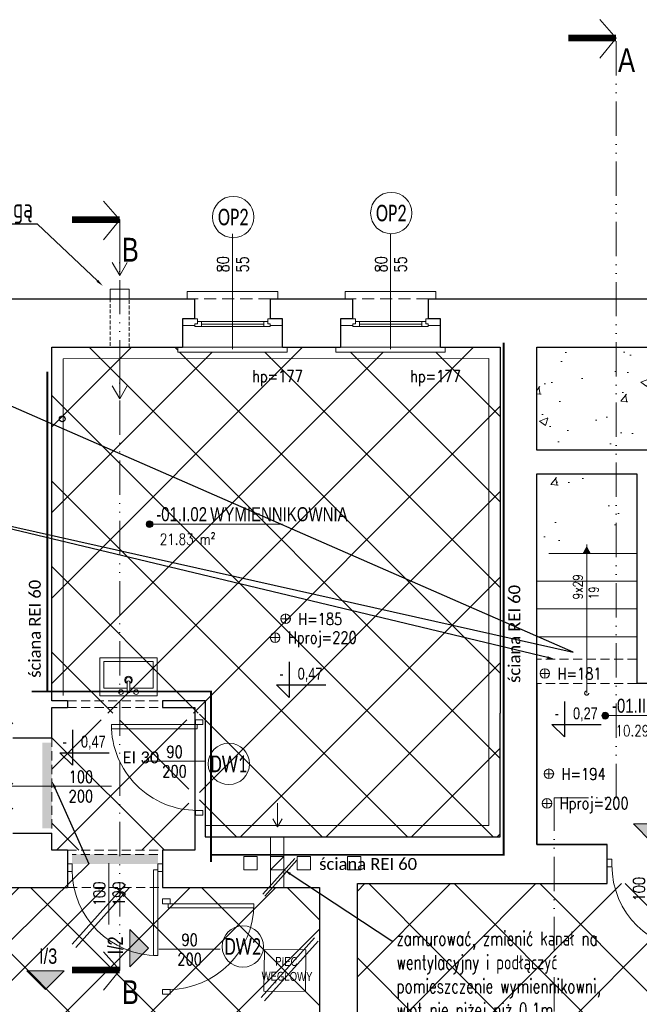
# Model space of a CAD drawing. Header units: millimetres. Extents: x 284606 to 628701, y -213781 to -93475.
# Tile 51 of 102: x 298139 to 298790, y -101785 to -100752. Entities that reach past the tile are written whole.
import ezdxf
from ezdxf import colors
from ezdxf.entities.mleader import LeaderData, LeaderLine
from ezdxf.enums import TextEntityAlignment as Align
from ezdxf.lldxf.tags import DXFTag
from ezdxf.math import Vec2, Vec3

# ---------------------------------------------------------------- set-up
doc = ezdxf.new("R2010")
doc.units = ezdxf.units.MM
for name, pattern in [('ACAD_ISO10W100', [18, 12, -3, 0, -3]), ('ACAD_ISO12W100', [21, 12, -3, 0, -3, 0, -3]), ('HIDDEN', [9.525, 6.35, -3.175])]:
    doc.linetypes.add(name, pattern=pattern)
doc.layers.get('0').update_dxf_attribs({"lineweight": 0})
for name, color, linetype, lineweight in [('!STR_Elewacje 0.05', 8, 'Continuous', 5), ('!STR_Konstrukcja 0.15', 140, 'Continuous', 15), ('!STR_Konstrukcja 0.20', 200, 'Continuous', 20), ('!STR_Konstrukcja 0.30', 64, 'Continuous', 30), ('!STR_Ocieplenie 0.05', 1, 'Continuous', 5), ('!STR_Opisy 0.09', 8, 'Continuous', 9), ('!STR_Przerywana 0.09', 8, 'HIDDEN', 9), ('!STR_Stolarka drzwiowa', 8, 'Continuous', 15), ('!STR_Stolarka okienna', 72, 'Continuous', 15), ('EKO Izolacja 0.09', 1, 'Continuous', 9), ('EKO Opisy 0.09', 8, 'Continuous', 9), ('EKO przekroje', 82, 'Continuous', 13)]:
    doc.layers.add(name, color=color, linetype=linetype, lineweight=lineweight)
for name, color, linetype, lineweight, true_color in [('!STR_Kreskowanie ścian', 7, 'Continuous', 5, 0xa6a6a6), ('!STR_opaski okien', 7, 'Continuous', 5, 0xf7e5df), ('!STR_Wentylacja', 7, 'Continuous', 15, 0x3399ff), ('EKO Wyposażenie', 7, 'Continuous', 5, 0x919191), ('IS_Powrót', 5, 'SOLID', 30, 0x0000ff)]:
    doc.layers.add(name, color=color, linetype=linetype, lineweight=lineweight, true_color=true_color)
doc.layers.add('AB1 - OPISY', color=7, linetype='Continuous')
doc.styles.add('1_50', font='txt', dxfattribs={"width": 0.8})
doc.styles.add('AB_Arial', font='NirmalaS.ttf')
doc.styles.add('EKO 1-10', font='romans.shx', dxfattribs={"width": 0.8, "height": 15})
doc.styles.add('EKO 1-5', font='romans.shx', dxfattribs={"width": 0.8, "height": 10})
doc.styles.add('EKO CM 1-50', font='calibri.ttf', dxfattribs={"width": 0.8, "height": 12.5})
doc.styles.add('j-romans', font='romans.shx', dxfattribs={"width": 0.7})
doc.styles.get("Standard").update_dxf_attribs({"font": 'calibri.ttf'})
tags = doc.linetypes.add('SOLID', pattern=[10, 10, 0]).pattern_tags.tags
tags[6:7] = [DXFTag(74, 4), DXFTag(75, 0), DXFTag(340, '0'), DXFTag(46, 0.0), DXFTag(50, 0.0), DXFTag(44, 0.0), DXFTag(45, 0.0)]
tags[4:5] = [DXFTag(74, 4), DXFTag(75, 0), DXFTag(340, '0'), DXFTag(46, 0.0), DXFTag(50, 0.0), DXFTag(44, 0.0), DXFTag(45, 0.0)]
pattern_1 = [(50, (10593.85, -844.5), (91.092334, -7.969543), [9.525, -104.775]), (355, (10593.85, -844.5), (-17.62171, 95.528423), [7.62, -83.820292]), (100.451445, (10601.44, -845.16), (73.470624, 87.558876), [8.095004, -89.045122]), (46.1842, (10593.85, -819.1), (135.53952, -21.021164), [14.2875, -157.1625]), (96.63556, (10605.15, -820.85), (118.702067, 123.71306), [12.14251, -133.567804]), (351.18415, (10593.85, -819.1), (118.70207, 123.71306), [11.429984, -125.729866]), (21, (10606.55, -825.45), (75.807196, -51.1326), [9.525, -104.775]), (326, (10606.55, -825.45), (30.901014, 92.093983), [7.62, -83.82]), (71.451445, (10612.87, -829.71), (106.70821, 40.961384), [8.095004, -89.04497]), (37.5, (10593.85, -844.5), (1.5443016, 42.2775194), [0, -82.804, 0, -85.09, 0, -84.1375]), (7.5, (10593.85, -844.5), (33.409831, 50.0902874), [0, -48.514, 0, -80.899, 0, -32.0675]), (327.5, (10565.53, -844.5), (67.7952976, -2.864372), [0, -31.75, 0, -99.06, 0, -131.445]), (317.5, (10552.83, -844.5), (74.064591, 12.713246), [0, -41.275, 0, -65.786, 0, -93.345])]

# ---------------------------------------------------------------- blocks, each defined once
blk = doc.blocks.new('*U120')
at = {"layer": '!STR_Opisy 0.09', "linetype": 'Continuous'}
blk.add_line((0, 32.1), (0, -89.2), dxfattribs=at)
at = {"layer": '!STR_Opisy 0.09', "ltscale": 0.7, "style": 'EKO 1-5', "width": 0.8}
blk.add_attdef('WYS', text='', height=12.5, rotation=270, dxfattribs=at).set_placement((-10.5, 0), align=Align.MIDDLE_CENTER)
at = {"layer": '!STR_Opisy 0.09', "linetype": 'Continuous', "style": 'EKO 1-5', "width": 0.8}
blk.add_attdef('SZER', text='', height=12.5, rotation=270, dxfattribs=at).set_placement((0, 0), align=Align.BOTTOM_CENTER)
blk.add_attdef('HP=', (50.5, -134.6), '', height=12.5, rotation=180, dxfattribs=at)
blk = doc.blocks.new('NR MIESZ')
h = blk.add_hatch(color=256)
h.dxf.hatch_style = 1
h.paths.add_polyline_path([(-24.5, -24.5), (0, 0), (24.5, -24.5)])
blk.add_lwpolyline([(-24.5, -24.5), (0, 0), (24.5, -24.5), (-24.5, -24.5)])
at = {"ltscale": 1.5, "style": 'AB_Arial', "width": 0.8}
for p in [(-33.2, -50.6), (-33.2, -83)]:
    blk.add_attdef('NR_POM.', p, '', height=20, rotation=0, dxfattribs=at)
blk = doc.blocks.new('*U117')
at = {"layer": '!STR_Opisy 0.09', "linetype": 'Continuous'}
blk.add_line((0, -153.5), (0, -32.2), dxfattribs=at)
at = {"layer": '!STR_Opisy 0.09', "linetype": 'Continuous', "style": 'EKO 1-5', "width": 0.8}
blk.add_attdef('HP=', (-20.5, 2.3), '', height=12.5, rotation=180, dxfattribs=at)
at = {"layer": '!STR_Opisy 0.09', "ltscale": 0.7, "style": 'EKO 1-5', "width": 0.8}
blk.add_attdef('WYS', text='', height=12.5, rotation=270, dxfattribs=at).set_placement((-10.5, -121.4), align=Align.MIDDLE_CENTER)
at = {"layer": '!STR_Opisy 0.09', "linetype": 'Continuous', "style": 'EKO 1-5', "width": 0.8}
blk.add_attdef('SZER', text='', height=12.5, rotation=270, dxfattribs=at).set_placement((0, -121.4), align=Align.BOTTOM_CENTER)
blk = doc.blocks.new('*U507')
at = {"layer": '!STR_Opisy 0.09', "linetype": 'Continuous'}
blk.add_line((47.8, 54.5), (47.8, -9.8), dxfattribs=at)
at = {"layer": '!STR_Stolarka drzwiowa'}
for points in [[(0, 0), (0, 90), (4.4, 90), (4.4, 0)], [(-5, -6.2), (0, -6.2), (0, 1.8), (-5, 1.8)], [(90, -6.2), (95, -6.2), (95, 1.8), (90, 1.8)]]:
    blk.add_lwpolyline(points, close=True, dxfattribs=at)
blk.add_arc((0, 0), 90, 0, 90, dxfattribs=at)
at = {"layer": '!STR_Opisy 0.09', "linetype": 'Continuous', "style": 'EKO 1-10', "width": 0.8}
blk.add_attdef('SZER', text='', height=12.5, rotation=90, dxfattribs=at).set_placement((47.8, 22.4), align=Align.BOTTOM_CENTER)
at = {"layer": '!STR_Opisy 0.09', "ltscale": 0.7, "style": 'EKO 1-10', "width": 0.8}
blk.add_attdef('WYS', text='', height=12.5, rotation=90, dxfattribs=at).set_placement((58.3, 22.4), align=Align.MIDDLE_CENTER)
blk = doc.blocks.new('*U195')
at = {"layer": '!STR_Opisy 0.09', "linetype": 'Continuous'}
blk.add_line((-51.5, 6.9), (-51.5, -57.3), dxfattribs=at)
at = {"layer": '!STR_Stolarka drzwiowa'}
for points in [[(-90, 6.2), (-95, 6.2), (-95, -1.8), (-90, -1.8)], [(0, 0), (0, -90), (-4.4, -90), (-4.4, 0)], [(5, 6.2), (0, 6.2), (0, -1.8), (5, -1.8)]]:
    blk.add_lwpolyline(points, close=True, dxfattribs=at)
blk.add_arc((0, 0), 90, 180, 270, dxfattribs=at)
at = {"layer": '!STR_Opisy 0.09', "linetype": 'Continuous', "style": 'EKO 1-10', "width": 0.8}
blk.add_attdef('SZER', text='', height=12.5, rotation=90, dxfattribs=at).set_placement((-51.5, -25.2), align=Align.BOTTOM_CENTER)
at = {"layer": '!STR_Opisy 0.09', "ltscale": 0.7, "style": 'EKO 1-10', "width": 0.8}
blk.add_attdef('WYS', text='', height=12.5, rotation=90, dxfattribs=at).set_placement((-41, -25.2), align=Align.MIDDLE_CENTER)
blk = doc.blocks.new('PIEC KAFLOWY')
at = {"layer": 'EKO Wyposażenie'}
blk.add_lwpolyline([(12.5, -14.8), (73.2, -14.8), (73.2, -75.5), (12.5, -75.5)], close=True, dxfattribs=at)
at = {"layer": 'EKO Wyposażenie', "insert": (33.9, -25.4), "char_height": 19.5, "attachment_point": 1, "style": '1_50'}
blk.add_mtext_dynamic_manual_height_columns('\\pi-5.3249;{\\H0.66667x;PIEC \\P\\pi-25.002;WĘGLOWY}', width=18.247, gutter_width=12.5, heights=[0], dxfattribs=at)
blk = doc.blocks.new('*U879')
at = {"layer": '!STR_Opisy 0.09', "linetype": 'Continuous'}
blk.add_line((38.5, 8.5), (38.5, -55.7), dxfattribs=at)
at = {"layer": '!STR_Stolarka drzwiowa'}
for points in [[(-5, 6.2), (0, 6.2), (0, -1.8), (-5, -1.8)], [(0, 0), (0, -90), (4.4, -90), (4.4, 0)], [(90, 6.2), (95, 6.2), (95, -1.8), (90, -1.8)]]:
    blk.add_lwpolyline(points, close=True, dxfattribs=at)
blk.add_arc((0, 0), 90, 270, 0, dxfattribs=at)
at = {"layer": '!STR_Opisy 0.09', "linetype": 'Continuous', "style": 'EKO 1-10', "width": 0.8}
blk.add_attdef('SZER', text='', height=12.5, rotation=90, dxfattribs=at).set_placement((38.5, -23.6), align=Align.BOTTOM_CENTER)
at = {"layer": '!STR_Opisy 0.09', "ltscale": 0.7, "style": 'EKO 1-10', "width": 0.8}
blk.add_attdef('WYS', text='', height=12.5, rotation=90, dxfattribs=at).set_placement((49, -23.6), align=Align.MIDDLE_CENTER)
blk = doc.blocks.new('przekroj')
at = {"layer": 'EKO przekroje', "color": 8, "const_width": 7}
blk.add_lwpolyline([(7038.9, 3119.8), (7088.9, 3119.8)], dxfattribs=at)
blk = doc.blocks.new('przekroje')
at = {"layer": 'EKO przekroje'}
blk.add_blockref('przekroj', (-7038.9, -3119.8), dxfattribs=at)
blk = doc.blocks.new('wysokosc2')
at = {"ltscale": 2}
for points in [[(-5.1, 0), (5, 0)], [(0, 5.1), (0, -5.1)]]:
    blk.add_lwpolyline(points, dxfattribs=at)
blk.add_circle((0, 0), 5.03, dxfattribs=at)
at = {"ltscale": 2, "style": 'EKO 1-5', "width": 0.8}
blk.add_attdef('WYS', (13.3, -6), '', height=12.5, dxfattribs=at)
blk = doc.blocks.new('*U459')
at = {"ltscale": 0.3}
blk.add_hatch(color=256, dxfattribs=at).paths.add_polyline_path([(-0.9, 50, 1), (6.8, 50, 1)])
at = {"ltscale": 1.5}
blk.add_line((17.6, 50), (154.6, 50), dxfattribs=at)
at = {"ltscale": 0.3}
blk.add_lwpolyline([(17.6, 50), (3, 50)], dxfattribs=at)
blk.add_circle((3, 50), 3.86, dxfattribs=at)
at = {"ltscale": 1.5, "width": 0.8}
for tag, p, height, style in [('NR_POM.', (10.5, 53.4), 16, 'AB_Arial'), ('NAZWA_POMIESZCZENIA', (66.9, 53.4), 16, 'AB_Arial'), ('POSADZKA', (9.1, 4), 12.5, 'EKO 1-5')]:
    blk.add_attdef(tag, p, '', height=height, rotation=0, dxfattribs=dict(at, style=style))
at = {"ltscale": 1.5, "style": 'EKO 1-5', "width": 0.8}
blk.add_attdef('POWIERZCHNIA', text='', height=12.5, rotation=0, dxfattribs=at).set_placement((78.1, 22.9), align=Align.BOTTOM_RIGHT)
blk = doc.blocks.new('KÓLKO')
at = {"layer": '!STR_Opisy 0.09'}
blk.add_circle((0, -15.51), 15.51, dxfattribs=at)
at = {"layer": '!STR_Opisy 0.09', "style": 'EKO 1-10', "width": 0.8}
blk.add_attdef('NR', text='', height=15, dxfattribs=at).set_placement((0, -15.51), align=Align.MIDDLE_CENTER)
blk = doc.blocks.new('zlew')
at = {"layer": 'EKO Wyposażenie', "transparency": 33554630}
for p, q in [((-300, 0), (-300, -400)), ((300, 0), (-300, 0)), ((300, 0), (300, -400)), ((-15, -80), (-260, -80)), ((-260, -80), (-260, -360)), ((15, -35), (-15, -35)), ((-15, -35), (-15, -143)), ((15, -35), (15, -143)), ((260, -80), (15, -80)), ((260, -80), (260, -360)), ((300, -400), (-300, -400)), ((260, -360), (-260, -360))]:
    blk.add_line(p, q, dxfattribs=at)
for centre in [(-80, -40), (80, -40)]:
    blk.add_circle(centre, 25, dxfattribs=at)
for centre, radius, start, end in [((0, -166), 40, 112.005, 67.9563), ((0, -166), 30, 119.9724, 59.9724), ((0, -143), 15, 180, 0)]:
    blk.add_arc(centre, radius, start, end, dxfattribs=at)

msp = doc.modelspace()

# ---------------------------------------------------------------- hatches: boundary and pattern name
at = {"layer": '!STR_Kreskowanie ścian', "ltscale": 1.5}
h = msp.add_hatch(dxfattribs=at)
h.set_pattern_fill('AR-CONC', color=8, scale=0.5)
h.set_pattern_definition(pattern_1)
h.paths.add_polyline_path([(297943.9, -101327.4), (297748.9, -101327.4), (297748.9, -101206.4), (297644.3, -101206.4), (297644.3, -101327.4), (297644.3, -101446.4), (297943.9, -101446.4)])
h.paths.add_polyline_path([(298928.2, -101095.4), (298817.2, -101095.4), (298682.2, -101095.4), (298682.2, -101203.4), (298817.2, -101203.4), (298817.2, -101413.4), (298928.2, -101413.4)])
h = msp.add_hatch(dxfattribs=at)
h.set_pattern_fill('AR-CONC', color=8, scale=0.5)
h.set_pattern_definition(pattern_1)
h.paths.add_polyline_path([(297844.5, -101206.4), (297773.9, -101206.4), (297773.9, -101302.4), (297815.5, -101302.4)])
h.paths.add_polyline_path([(298787.2, -101228.4), (298682.2, -101228.4), (298682.2, -101309.9), (298787.2, -101285.4)])
at = {"layer": '!STR_Ocieplenie 0.05', "lineweight": 5, "ltscale": 0.3}
h = msp.add_hatch(dxfattribs=at)
h.set_pattern_fill('ANSI37', color=8, scale=20)
h.paths.add_polyline_path([(298029.9, -101663.4), (297636.9, -101663.4), (297636.9, -102160.4), (297747.6, -102160.4), (297747.6, -102155.4), (297862.6, -102155.4), (297862.6, -102160.4), (298029.9, -102160.4)])
h.paths.add_polyline_path([(298453.9, -101662.4), (298065.9, -101662.4), (298065.9, -102166.4), (298124, -102166.4), (298124, -102161.4), (298239, -102161.4), (298239, -102166.4), (298281.6, -102166.4), (298281.6, -102161.4), (298396.6, -102161.4), (298396.6, -102166.4), (298453.9, -102166.4)])
h.paths.add_polyline_path([(298943.9, -101658.4), (298493.9, -101658.4), (298493.9, -102179.4), (298634.2, -102179.4), (298634.2, -102174.4), (298749.2, -102174.4), (298749.2, -102179.4), (298792.7, -102179.4), (298792.7, -102174.4), (298907.7, -102174.4), (298907.7, -102179.4), (298943.9, -102179.4)])
h.paths.add_polyline_path([(299439.1, -101658.4), (299258.2, -101658.4), (298991.2, -101658.4), (298991.2, -102160.4), (299213.9, -102160.4), (299213.9, -102155.4), (299328.9, -102155.4), (299328.9, -102160.4), (299439.1, -102160.4), (299439.1, -101966.9), (299434.2, -101966.9), (299434.2, -101851.9), (299439.1, -101851.9)])
h.paths.add_polyline_path([(299434.2, -101225.1), (299439.2, -101225.1), (299439.2, -101108.4), (299301.1, -101108.4), (299301.1, -101113.4), (299186.1, -101113.4), (299186.1, -101108.4), (298969.2, -101108.4), (298969.2, -101469.4), (299289.2, -101469.4), (299289.2, -101617.4), (299439.2, -101617.4), (299439.2, -101469.4), (299439.2, -101340.1), (299434.2, -101340.1)])
h.paths.add_polyline_path([(299258.2, -101499.4), (298970.2, -101499.4), (298970.2, -101506.4), (298970.2, -101606.4), (298970.2, -101617.4), (299258.2, -101617.4)], flags=17)
h.paths.add_polyline_path([(298643.9, -101095.4), (298586.1, -101095.4), (298586.1, -101100.4), (298471.1, -101100.4), (298471.1, -101095.4), (298420.1, -101095.4), (298420.1, -101100.4), (298305.1, -101100.4), (298305.1, -101095.4), (298172.9, -101095.4), (298172.9, -101479.4), (298327.9, -101479.4), (298327.9, -101609.4), (298643.9, -101609.4)])
h.paths.add_polyline_path([(298316.9, -101486.4), (298172.9, -101486.4), (298172.9, -101505.4), (298172.9, -101608), (298172.9, -101623.4), (298316.9, -101623.4)])
h.paths.add_polyline_path([(298131.9, -101505.4), (298131.9, -101486.4), (298101.9, -101486.4), (298003.9, -101486.4), (297636.9, -101486.4), (297636.9, -101507.8), (297641.9, -101507.8), (297641.9, -101623.4), (298131.9, -101623.4), (298131.9, -101605.4)])
at = {"layer": '!STR_opaski okien', "ltscale": 1.5}
h = msp.add_hatch(color=8, dxfattribs=at)
h.dxf.hatch_style = 1
h.paths.add_polyline_path([(298172.9, -101520.4), (298172.9, -101510.4), (298162.9, -101517.8), (298162.9, -101527.8)])
h.paths.add_polyline_path([(298172.9, -101540.5), (298172.9, -101530.5), (298162.9, -101537.9), (298162.9, -101547.9)])
h.paths.add_polyline_path([(298172.9, -101560.6), (298172.9, -101550.6), (298162.9, -101558), (298162.9, -101568)])
h.paths.add_polyline_path([(298172.9, -101580.7), (298172.9, -101570.7), (298162.9, -101578.1), (298162.9, -101588.1)])
h.paths.add_polyline_path([(298162.9, -101600.4), (298172.9, -101600.4), (298172.9, -101590.8), (298162.9, -101598.2)])
h = msp.add_hatch(color=8, dxfattribs=at)
h.dxf.hatch_style = 1
h.paths.add_polyline_path([(298172.9, -101510.4), (298162.9, -101510.4), (298162.9, -101517.8)])
h.paths.add_polyline_path([(298172.9, -101530.5), (298172.9, -101520.4), (298162.9, -101527.8), (298162.9, -101537.9)])
h.paths.add_polyline_path([(298172.9, -101550.6), (298172.9, -101540.5), (298162.9, -101547.9), (298162.9, -101558)])
h.paths.add_polyline_path([(298172.9, -101570.7), (298172.9, -101560.6), (298162.9, -101568), (298162.9, -101578.1)])
h.paths.add_polyline_path([(298172.9, -101590.8), (298172.9, -101580.7), (298162.9, -101588.1), (298162.9, -101598.2)])
h = msp.add_hatch(color=8, dxfattribs=at)
h.dxf.hatch_style = 1
h.paths.add_polyline_path([(298204.2, -101627.8), (298194.2, -101627.8), (298201.6, -101637.8), (298211.6, -101637.8)])
h.paths.add_polyline_path([(298224.3, -101627.8), (298214.3, -101627.8), (298221.7, -101637.8), (298231.7, -101637.8)])
h.paths.add_polyline_path([(298244.4, -101627.8), (298234.4, -101627.8), (298241.8, -101637.8), (298251.8, -101637.8)])
h.paths.add_polyline_path([(298264.5, -101627.8), (298254.5, -101627.8), (298261.9, -101637.8), (298271.9, -101637.8)])
h.paths.add_polyline_path([(298284.2, -101637.8), (298284.2, -101627.8), (298274.6, -101627.8), (298282, -101637.8)])
h = msp.add_hatch(color=8, dxfattribs=at)
h.dxf.hatch_style = 1
h.paths.add_polyline_path([(298194.2, -101627.8), (298194.2, -101637.8), (298201.6, -101637.8)])
h.paths.add_polyline_path([(298214.3, -101627.8), (298204.2, -101627.8), (298211.6, -101637.8), (298221.7, -101637.8)])
h.paths.add_polyline_path([(298234.4, -101627.8), (298224.3, -101627.8), (298231.7, -101637.8), (298241.8, -101637.8)])
h.paths.add_polyline_path([(298254.5, -101627.8), (298244.4, -101627.8), (298251.8, -101637.8), (298261.9, -101637.8)])
h.paths.add_polyline_path([(298274.6, -101627.8), (298264.5, -101627.8), (298271.9, -101637.8), (298282, -101637.8)])
at = {"layer": '!STR_Opisy 0.09', "linetype": 'Continuous'}
h = msp.add_hatch(color=8, dxfattribs=at)
h.dxf.hatch_style = 1
h.paths.add_polyline_path([(298730.5, -101311.7), (298734.7, -101304), (298734.7, -101311.7)])
h.paths.add_polyline_path([(298734.7, -101311.7), (298734.7, -101304), (298738.9, -101311.7)])

# ---------------------------------------------------------------- linework, layer by layer
at = {"layer": '!STR_Konstrukcja 0.15', "color": 8, "ltscale": 0.3}
msp.add_lwpolyline([(298254.1, -101044.4), (298254.1, -101034.4), (298234.1, -101034.4), (298234.1, -101044.4)], close=True, dxfattribs=at)
at = {"layer": '!STR_Konstrukcja 0.15', "color": 8, "linetype": 'HIDDEN', "ltscale": 0.6}
msp.add_lwpolyline([(298254.1, -101095.4), (298254.1, -101044.4), (298254.1, -101044.4), (298234.1, -101044.4), (298234.1, -101095.4), (298254.1, -101095.4)], dxfattribs=at)
at = {"layer": '!STR_Konstrukcja 0.20', "color": 8, "ltscale": 1.5}
for p, q in [((298787.2, -101311.9), (298695.1, -101311.9)), ((298787.2, -101340.9), (298682.2, -101340.9)), ((298787.2, -101369.9), (298682.2, -101369.9)), ((298787.2, -101399.4), (298682.2, -101399.4))]:
    msp.add_line(p, q, dxfattribs=at)
at = {"layer": '!STR_Konstrukcja 0.20', "color": 8, "linetype": 'Continuous', "lineweight": 15}
for points in [[(298402.6, -101044.4), (298410.1, -101044.4), (298410.1, -101036.9), (298315.1, -101036.9), (298315.1, -101044.4), (298322.6, -101044.4)], [(298568.6, -101044.4), (298576.1, -101044.4), (298576.1, -101036.9), (298481.1, -101036.9), (298481.1, -101044.4), (298488.6, -101044.4)], [(298415.1, -101095.4), (298420.1, -101095.4), (298420.1, -101100.4), (298305.1, -101100.4), (298305.1, -101095.4), (298310.1, -101095.4)], [(298581.1, -101095.4), (298586.1, -101095.4), (298586.1, -101100.4), (298471.1, -101100.4), (298471.1, -101095.4), (298476.1, -101095.4)]]:
    msp.add_lwpolyline(points, dxfattribs=at)
at = {"layer": '!STR_Konstrukcja 0.30', "color": 8, "ltscale": 1.5}
for p, q in [((298189.2, -101466.4), (298189.2, -101473.4)), ((298289.2, -101466.4), (298289.2, -101473.4)), ((298131.9, -101505.4), (298172.9, -101505.4)), ((298131.9, -101605.4), (298172.9, -101605.4)), ((298756.2, -101658.4), (298756.2, -101617.4)), ((298189.2, -101623.4), (298189.2, -101662.4)), ((298289.2, -101623.4), (298289.2, -101662.4))]:
    msp.add_line(p, q, dxfattribs=at)
for points in [[(297572.9, -101525.3), (297572.9, -101141.4), (298097.4, -101141.4), (298097.4, -101044.4), (298322.6, -101044.4)], [(298402.6, -101044.4), (298488.6, -101044.4)], [(298568.6, -101044.4), (299011.9, -101044.4), (299011.9, -101057.4), (299203.6, -101057.4)], [(298189.2, -101466.4), (298172.9, -101466.4), (298172.9, -101095.4), (298310.1, -101095.4)], [(298415.1, -101095.4), (298476.1, -101095.4)], [(298581.1, -101095.4), (298643.9, -101095.4), (298643.9, -101479.4)], [(298817.2, -101203.4), (298682.2, -101203.4), (298682.2, -101095.4), (298817.2, -101095.4)], [(298756.2, -101617.4), (298682.2, -101617.4), (298682.2, -101228.4), (298787.2, -101228.4), (298787.2, -101448.4)], [(298682.2, -101448.4), (298682.2, -101617.4), (298756.2, -101617.4)], [(298928.2, -101506.4), (298928.2, -101448.4), (298787.2, -101448.4)], [(298333.9, -101466.4), (298289.2, -101466.4)], [(298333.9, -101466.4), (298333.9, -101609.4), (298643.9, -101609.4), (298643.9, -101479.4)], [(298172.9, -101505.4), (298172.9, -101473.4), (298189.2, -101473.4)], [(298289.2, -101473.4), (298322.9, -101473.4), (298322.9, -101623.4), (298289.2, -101623.4)], [(298189.2, -101623.4), (298172.9, -101623.4), (298172.9, -101605.4)], [(298639.2, -102179.4), (298493.9, -102179.4), (298493.9, -101658.4), (298756.2, -101658.4)], [(298129, -102166.4), (298065.9, -102166.4), (298065.9, -101662.4), (298189.2, -101662.4)], [(298289.2, -101662.4), (298453.9, -101662.4), (298453.9, -102166.4), (298391.6, -102166.4)]]:
    msp.add_lwpolyline(points, dxfattribs=at)
at = {"layer": '!STR_Konstrukcja 0.30', "color": 8, "ltscale": 2}
for points in [[(298322.6, -101044.4), (298322.6, -101065.5), (298310.1, -101065.5), (298310.1, -101095.4)], [(298415.1, -101095.4), (298415.1, -101065.5), (298402.6, -101065.5), (298402.6, -101044.4)], [(298488.6, -101044.4), (298488.6, -101065.5), (298476.1, -101065.5), (298476.1, -101095.4)], [(298581.1, -101095.4), (298581.1, -101065.5), (298568.6, -101065.5), (298568.6, -101044.4)]]:
    msp.add_lwpolyline(points, dxfattribs=at)
at = {"layer": '!STR_Ocieplenie 0.05', "color": 8, "ltscale": 1.5}
for points in [[(298394.4, -101669.5), (298428, -101631.9)], [(298396.6, -101671.5), (298430.3, -101633.9)], [(298194.3, -101722.1), (298250.4, -101659.5)], [(298198.1, -101725.4), (298254.1, -101662.8)], [(298392.7, -101778), (298448.8, -101715.4)], [(298396.4, -101781.3), (298452.5, -101718.7)]]:
    msp.add_lwpolyline(points, dxfattribs=at)
at = {"layer": '!STR_Opisy 0.09', "color": 8, "linetype": 'ACAD_ISO10W100', "const_width": 2}
for points in [[(298340.1, -101628.2), (298647.5, -101628.2), (298647.5, -101090.6)], [(298168.1, -101120.9), (298168.1, -101456.7)], [(298151.7, -101456.7), (298340.1, -101456.7), (298340.1, -101635.7)]]:
    msp.add_lwpolyline(points, dxfattribs=at)
at = {"layer": '!STR_Opisy 0.09', "color": 8, "linetype": 'Continuous'}
msp.add_lwpolyline([(298734.7, -101458.4), (298734.7, -101302.6)], dxfattribs=at)
at = {"layer": '!STR_Przerywana 0.09', "color": 8, "ltscale": 1.5}
for p, q in [((298787.2, -101422.9), (298682.2, -101422.9)), ((298787.2, -101448.4), (298682.2, -101448.4)), ((298189.2, -101466.4), (298291.5, -101466.4)), ((298189.2, -101473.4), (298291.5, -101473.4)), ((298172.9, -101505.4), (298172.9, -101608)), ((298172.9, -101600.4), (298172.9, -101510.4)), ((298189.2, -101623.4), (298291.5, -101623.4)), ((298284.2, -101627.8), (298194.2, -101627.8)), ((298285.2, -101662.4), (298185.2, -101662.4))]:
    msp.add_line(p, q, dxfattribs=at)
at = {"layer": '!STR_Przerywana 0.09', "color": 8, "ltscale": 2}
for points in [[(298402.6, -101044.4), (298322.6, -101044.4)], [(298568.6, -101044.4), (298488.6, -101044.4)], [(298415.1, -101095.4), (298310.1, -101095.4)], [(298581.1, -101095.4), (298476.1, -101095.4)]]:
    msp.add_lwpolyline(points, dxfattribs=at)
at = {"layer": '!STR_Przerywana 0.09', "color": 8, "ltscale": 1.5}
msp.add_circle((298734.7, -101458.4), 2.17, dxfattribs=at)
at = {"layer": '!STR_Stolarka okienna', "color": 8, "ltscale": 0.3}
for points in [[(298310.1, -101072.6), (298310.1, -101065.5), (298325.7, -101065.5), (298325.7, -101070.7), (298323.2, -101070.7), (298323.2, -101072.6), (298310.1, -101072.6)], [(298323.2, -101073.7), (298323.2, -101070.7), (298325.7, -101070.7), (298325.7, -101068.5), (298399.7, -101068.5), (298399.7, -101070.7), (298402.2, -101070.7), (298402.2, -101073.7), (298323.2, -101073.7)], [(298330.1, -101073.7), (298330.1, -101068.5)], [(298395.6, -101068.5), (298395.6, -101073.7)], [(298415.1, -101072.6), (298415.1, -101065.5), (298399.7, -101065.5), (298399.7, -101070.7), (298402.2, -101070.7), (298402.2, -101072.6), (298415.1, -101072.6)], [(298476.1, -101072.6), (298476.1, -101065.5), (298491.7, -101065.5), (298491.7, -101070.7), (298489.2, -101070.7), (298489.2, -101072.6), (298476.1, -101072.6)], [(298489.2, -101073.7), (298489.2, -101070.7), (298491.7, -101070.7), (298491.7, -101068.5), (298565.7, -101068.5), (298565.7, -101070.7), (298568.2, -101070.7), (298568.2, -101073.7), (298489.2, -101073.7)], [(298496.1, -101073.7), (298496.1, -101068.5)], [(298561.6, -101068.5), (298561.6, -101073.7)], [(298581.1, -101072.6), (298581.1, -101065.5), (298565.7, -101065.5), (298565.7, -101070.7), (298568.2, -101070.7), (298568.2, -101072.6), (298581.1, -101072.6)], [(298330.1, -101071.1), (298395.6, -101071.1)], [(298496.1, -101071.1), (298561.6, -101071.1)]]:
    msp.add_lwpolyline(points, dxfattribs=at)
at = {"layer": '!STR_Wentylacja', "color": 8, "ltscale": 1.5}
for p, q in [((298402.6, -101629.8), (298402.6, -101609.4)), ((298416.6, -101629.8), (298416.6, -101609.4)), ((298402.6, -101643.8), (298416.6, -101629.8)), ((298402.6, -101643.8), (298402.6, -101662.4)), ((298416.6, -101643.8), (298416.6, -101662.4))]:
    msp.add_line(p, q, dxfattribs=at)
at = {"layer": '!STR_Wentylacja', "color": 8, "ltscale": 0.3}
for points in [[(298236.3, -101006.5), (298244.1, -101020.2), (298252, -101006.5), (298244.1, -101020.2), (298244.1, -100972.9)], [(298236.3, -101136), (298244.1, -101149.6), (298252, -101136), (298244.1, -101149.6), (298244.1, -101102.4)]]:
    msp.add_lwpolyline(points, dxfattribs=at)
at = {"layer": '!STR_Wentylacja', "color": 8, "ltscale": 1.5}
msp.add_lwpolyline([(298410, -101573.8), (298410, -101598.8), (298405.1, -101590.4), (298410, -101598.8), (298414.8, -101590.4)], dxfattribs=at)
for points in [[(298374.6, -101629.8), (298374.6, -101643.8), (298388.6, -101643.8), (298388.6, -101629.8)], [(298402.6, -101629.8), (298402.6, -101643.8), (298416.6, -101643.8), (298416.6, -101629.8)], [(298430.6, -101629.8), (298430.6, -101643.8), (298444.6, -101643.8), (298444.6, -101629.8)], [(298483.6, -101629.8), (298483.6, -101643.8), (298497.6, -101643.8), (298497.6, -101629.8)]]:
    msp.add_lwpolyline(points, close=True, dxfattribs=at)
at = {"layer": 'AB1 - OPISY', "color": 8}
for p, q in [((298422, -101425.7), (298422, -101462.9)), ((298408.9, -101449.7), (298460.8, -101449.8)), ((298408.9, -101449.7), (298422, -101462.9)), ((298711.3, -101467.3), (298711.3, -101504.4)), ((298698.2, -101491.3), (298750, -101491.3)), ((298698.2, -101491.3), (298711.3, -101504.4)), ((298194.4, -101497.1), (298194.4, -101534.2)), ((298181.3, -101521.1), (298233.1, -101521.1)), ((298181.3, -101521.1), (298194.4, -101534.2))]:
    msp.add_line(p, q, dxfattribs=at)
at = {"layer": 'EKO Izolacja 0.09', "color": 8, "ltscale": 1.5}
for points in [[(298172.9, -101460.9), (298172.9, -101095.4), (298643.9, -101095.4), (298643.9, -101609.4), (298334.9, -101609.4)], [(298184.9, -101460.9), (298184.9, -101107.5), (298631.9, -101107.2), (298631.9, -101597.4), (298334.9, -101597.4)]]:
    msp.add_lwpolyline(points, dxfattribs=at)
at = {"layer": 'EKO Opisy 0.09', "color": 8, "linetype": 'ACAD_ISO12W100', "ltscale": 3}
for points in [[(298748.5, -100751.5), (298765.5, -100770.9), (298748.5, -100792)], [(298748.5, -100751.5), (298765.5, -100770.9), (298748.5, -100792)], [(298748.5, -100751.5), (298765.5, -100770.9), (298748.5, -100792)], [(298700.5, -102487.8), (298700.5, -101568.5), (298765.5, -101568.5), (298765.5, -100770.9)], [(298227.1, -100942.2), (298244.1, -100961.6), (298227.1, -100982.6)], [(298227.1, -100942.2), (298244.1, -100961.6), (298227.1, -100982.6)], [(298227.1, -100942.2), (298244.1, -100961.6), (298227.1, -100982.6)], [(298244.1, -100961.6), (298244.1, -101749.2)], [(298227.1, -101729.9), (298244.1, -101749.2), (298227.1, -101770.3)], [(298227.1, -101729.9), (298244.1, -101749.2), (298227.1, -101770.3)], [(298227.1, -101729.9), (298244.1, -101749.2), (298227.1, -101770.3)]]:
    msp.add_lwpolyline(points, dxfattribs=at)
at = {"layer": 'IS_Powrót', "color": 8, "linetype": 'ByBlock'}
msp.add_circle((298183.8, -101170.6), 3, dxfattribs=at)

# ---------------------------------------------------------------- block references
at = {"layer": '!STR_Konstrukcja 0.30', "color": 8, "ltscale": 1.5, "rotation": 180}
for p in [(298362.7, -101129.7), (298528.7, -101129.7)]:
    msp.add_blockref('*U117', p, dxfattribs=at).add_auto_attribs({'SZER': '80', 'WYS': '55', 'HP=': 'hp=177'})
at = {"layer": '!STR_Konstrukcja 0.30', "color": 8, "ltscale": 1.5}
ref = msp.add_blockref('*U120', (298203.4, -101556.2), dxfattribs=dict(at, xscale=-1, rotation=270))
ref.add_attrib('SZER', '100', dxfattribs={"layer": '!STR_Opisy 0.09', "linetype": 'Continuous', "height": 12.5, "style": 'EKO 1-5', "width": 0.8}).set_placement((298203.4, -101556.2), align=Align.BOTTOM_CENTER)
ref.add_attrib('WYS', '200', dxfattribs={"layer": '!STR_Opisy 0.09', "ltscale": 0.7, "height": 12.5, "style": 'EKO 1-5', "width": 0.8}).set_placement((298203.4, -101566.7), align=Align.MIDDLE_CENTER)
at = {"layer": '!STR_Konstrukcja 0.30', "color": 8, "ltscale": 1.5, "xscale": 0.7200000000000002, "yscale": 0.7200000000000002, "zscale": 0.7200000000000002, "rotation": 359.4112002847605}
msp.add_blockref('PIEC KAFLOWY', (298387.2, -101716.8), dxfattribs=at)
at = {"layer": '!STR_Opisy 0.09', "color": 8}
ref = msp.add_blockref('*U459', (298272.8, -101327.1), dxfattribs=dict(at, xscale=0.9199999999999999, yscale=0.9199999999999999, zscale=0.9199999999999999))
ref.add_attrib('NAZWA_POM', 'WYMIENNIKOWNIA', (298339.2, -101278), dxfattribs={"layer": '0', "ltscale": 1.5, "height": 14.72, "rotation": 0, "style": 'AB_Arial', "width": 0.8})
ref.add_attrib('NUMER_POM', '-01.I.02', (298282.5, -101278), dxfattribs={"layer": '0', "ltscale": 1.5, "height": 14.72, "rotation": 0, "style": 'AB_Arial', "width": 0.8})
ref.add_attrib('R-SURF', '21.83 m²', dxfattribs={"layer": '0', "ltscale": 1.5, "height": 11.5, "rotation": 0, "style": 'EKO 1-5', "width": 0.8}).set_placement((298344.6, -101306.1), align=Align.BOTTOM_RIGHT)
ref = msp.add_blockref('wysokosc2', (298418.4, -101380.4), dxfattribs=dict(at, xscale=-1, rotation=180))
ref.add_attrib('WYS', 'H=185', (298431.6, -101386.9), dxfattribs={"layer": '0', "ltscale": 2, "height": 12.5, "style": 'EKO 1-5', "width": 0.8})
for p, values in [((298407.4, -101400.2), {'WYS': 'Hproj=220'}), ((298693, -101574.2), {'WYS': 'Hproj=200'})]:
    msp.add_blockref('wysokosc2', p, dxfattribs=at).add_auto_attribs(values)
ref = msp.add_blockref('wysokosc2', (298690.7, -101437.8), dxfattribs=dict(at, xscale=-1, rotation=180))
ref.add_attrib('WYS', 'H=181', (298704, -101444.3), dxfattribs={"layer": '0', "ltscale": 2, "height": 12.5, "style": 'EKO 1-5', "width": 0.8})
ref = msp.add_blockref('*U459', (298751.5, -101528.1), dxfattribs=dict(at, xscale=0.9199999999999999, yscale=0.9199999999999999, zscale=0.9199999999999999))
ref.add_attrib('NAZWA_POM', 'KORYTARZE', (298825.4, -101479), dxfattribs={"layer": '0', "ltscale": 1.5, "height": 14.72, "rotation": 0, "style": 'AB_Arial', "width": 0.8})
ref.add_attrib('NUMER_POM', '-01.II.01', (298761.2, -101479), dxfattribs={"layer": '0', "ltscale": 1.5, "height": 14.72, "rotation": 0, "style": 'AB_Arial', "width": 0.8})
ref.add_attrib('R-SURF', '10.29 m²', dxfattribs={"layer": '0', "ltscale": 1.5, "height": 11.5, "rotation": 0, "style": 'EKO 1-5', "width": 0.8}).set_placement((298823.3, -101507.1), align=Align.BOTTOM_RIGHT)
ref = msp.add_blockref('wysokosc2', (298695, -101543.1), dxfattribs=dict(at, xscale=-1, rotation=180))
ref.add_attrib('WYS', 'H=194', (298708.3, -101549.6), dxfattribs={"layer": '0', "ltscale": 2, "height": 12.5, "style": 'EKO 1-5', "width": 0.8})
ref = msp.add_blockref('NR MIESZ', (298803.3, -101615.4), dxfattribs=dict(at, xscale=-0.8, yscale=0.8, zscale=0.8, rotation=180))
ref.add_attrib('NR_POM.', 'II/3', (298796.7, -101588.5), dxfattribs={"layer": '0', "ltscale": 1.5, "height": 16, "rotation": 360, "style": 'AB_Arial', "width": 0.8})
ref = msp.add_blockref('NR MIESZ', (298274.4, -101726.1), dxfattribs=dict(at, xscale=-0.8, yscale=0.8, zscale=0.8, rotation=270))
ref.add_attrib('NR_POM.', 'I/2', (298247.6, -101732.8), dxfattribs={"layer": '0', "ltscale": 1.5, "height": 16, "rotation": 90, "style": 'AB_Arial', "width": 0.8})
ref = msp.add_blockref('NR MIESZ', (298166.2, -101769.4), dxfattribs=dict(at, xscale=-0.8, yscale=0.8, zscale=0.8, rotation=180))
ref.add_attrib('NR_POM.', 'I/3', (298159.5, -101742.5), dxfattribs={"layer": '0', "ltscale": 1.5, "height": 16, "rotation": 360, "style": 'AB_Arial', "width": 0.8})
at = {"layer": '!STR_Stolarka drzwiowa', "color": 8, "ltscale": 0.3, "rotation": 270}
for name, p in [('*U879', (298325.4, -101491.5)), ('*U507', (298295.2, -101679.5))]:
    msp.add_blockref(name, p, dxfattribs=at).add_auto_attribs({'WYS': '200', 'SZER': '90'})
at = {"layer": '!STR_Stolarka drzwiowa', "color": 8, "ltscale": 0.3}
for p, values in [((298284.2, -101644), {'WYS': '190', 'SZER': '100'}), ((298851.2, -101639), {'WYS': '184', 'SZER': '100'})]:
    msp.add_blockref('*U195', p, dxfattribs=at).add_auto_attribs(values)
at = {"layer": '!STR_Wentylacja', "color": 8, "transparency": 33554472, "xscale": 0.1, "yscale": 0.1, "zscale": 0.1, "rotation": 180}
msp.add_blockref('zlew', (298253.4, -101461.4), dxfattribs=at)
at = {"layer": 'EKO Opisy 0.09', "color": 8, "rotation": 180}
for p in [(298765.5, -100770.9), (298765.5, -100770.9), (298765.5, -100770.9), (298244.1, -100961.6), (298244.1, -100961.6), (298244.1, -100961.6), (298244.1, -101749.2), (298244.1, -101749.2), (298244.1, -101749.2)]:
    msp.add_blockref('przekroje', p, dxfattribs=at)
at = {"layer": 'EKO Opisy 0.09', "color": 8}
ref = msp.add_blockref('KÓLKO', (298529.4, -100932.8), dxfattribs=dict(at, xscale=1.4, yscale=1.4, zscale=1.4))
ref.add_attrib('NR', 'OP2', dxfattribs={"height": 17.5, "style": 'EKO CM 1-50', "width": 0.7}).set_placement((298529.4, -100954.5), align=Align.MIDDLE_CENTER)
ref = msp.add_blockref('KÓLKO', (298363.4, -100937), dxfattribs=dict(at, xscale=1.4, yscale=1.4, zscale=1.4))
ref.add_attrib('NR', 'OP2', dxfattribs={"height": 17.5, "style": 'EKO CM 1-50', "width": 0.7}).set_placement((298363.4, -100958.7), align=Align.MIDDLE_CENTER)
ref = msp.add_blockref('KÓLKO', (298358.8, -101511), dxfattribs=dict(at, xscale=1.4, yscale=1.4, zscale=1.4))
ref.add_attrib('NR', 'DW1', dxfattribs={"height": 17.5, "style": 'EKO CM 1-50', "width": 0.7}).set_placement((298358.8, -101532.7), align=Align.MIDDLE_CENTER)
ref = msp.add_blockref('KÓLKO', (298373.5, -101702.7), dxfattribs=dict(at, xscale=1.4, yscale=1.4, zscale=1.4))
ref.add_attrib('NR', 'DW2', dxfattribs={"height": 17.5, "style": 'EKO CM 1-50', "width": 0.7}).set_placement((298373.5, -101724.4), align=Align.MIDDLE_CENTER)

# ---------------------------------------------------------------- texts
at = {"layer": '!STR_Opisy 0.09', "color": 8, "char_height": 12.5, "width": 126.411, "attachment_point": 1, "rotation": 90}
for insert in [(298148.7, -101442.3), (298652.4, -101447.7)]:
    msp.add_mtext('\\A1;ściana REI 60', dxfattribs=dict(at, insert=insert))
at = {"layer": '!STR_Opisy 0.09', "color": 8, "ltscale": 2, "insert": (298747.1, -101360.1), "char_height": 10, "attachment_point": 7, "rotation": 90, "style": 'EKO 1-5'}
msp.add_mtext_dynamic_manual_height_columns('9x29\\P19', width=22.033, gutter_width=12.5, heights=[0], dxfattribs=at)
at = {"layer": '!STR_Opisy 0.09', "color": 8, "char_height": 12.5, "attachment_point": 1, "style": '1_50'}
for s, insert in [('-    0,47', (298411.8, -101431.8)), ('-    0,27', (298701, -101473.4)), ('-    0,47', (298184.1, -101503.1))]:
    msp.add_mtext_dynamic_manual_height_columns(s, width=94.718, gutter_width=12.5, heights=[0], dxfattribs=dict(at, insert=insert))
at = {"layer": '!STR_Opisy 0.09', "color": 8, "char_height": 12.5, "width": 126.411, "attachment_point": 1}
for s, insert in [('\\A1;EI 30', (298247.1, -101519.7)), ('\\A1;ściana REI 60', (298453.7, -101631.5))]:
    msp.add_mtext(s, dxfattribs=dict(at, insert=insert))
at = {"layer": 'EKO Opisy 0.09', "color": 8, "char_height": 25, "attachment_point": 9, "style": '1_50'}
for s, insert in [('A', (298785.5, -100806.5)), ('B', (298264.2, -101005.5)), ('B', (298264.2, -101784.8))]:
    msp.add_mtext_dynamic_manual_height_columns(s, width=119.514, gutter_width=12.5, heights=[0], dxfattribs=dict(at, insert=insert))

# ---------------------------------------------------------------- leaders
at = {"layer": '!STR_Elewacje 0.05', "color": 8, "ltscale": 0.3}
ml = msp.add_multileader_mtext('Standard', dxfattribs=at)
ml.set_content('zamurować, zmienić kanał na \\Pwentylacyjny i podłączyć \\Ppomieszczenie wymiennikowni, \\Pwlot nie niżej niż 0,1m \\Pod stropu pomieszczenia', color=8, style='j-romans')
ml.set_leader_properties()
ml.build(insert=Vec2(0, 0))
ml.multileader.update_dxf_attribs({"text_right_attachment_type": 6, "dogleg_length": 0.36, "arrow_head_size": 8, "scale": 2})
ctx = ml.context
ctx.base_point, ctx.scale, ctx.char_height, ctx.arrow_head_size, ctx.landing_gap_size, ctx.plane_origin = Vec3(298530.8, -101718.5), 2, 15, 8, 4, Vec3(298353.4, -98893.6)
ctx.right_attachment = 6
notes = []
notes.append((ctx, [(0, (1, 1, 0), (298530.1, -101718.5), (1, 0), 0.72, [(0, [(298416.6, -101643.8)], 0, [])])]))
ctx.mtext.insert, ctx.mtext.flow_direction = Vec3(298534.8, -101708.5), 5
at = {"layer": '!STR_Opisy 0.09', "color": 8, "ltscale": 0.3}
ml = msp.add_multileader_mtext('Standard', dxfattribs=at)
ml.set_content('wlot do kanału usytuować na wysokości 2,0m powyżej poziomu terenu, wylot z kanału umieścić 0,3m nad podłogą', color=8, style='j-romans')
ml.set_leader_properties()
ml.build(insert=Vec2(0, 0))
ml.multileader.update_dxf_attribs({"text_right_attachment_type": 6, "dogleg_length": 0.36, "arrow_head_size": 8, "scale": 2})
ctx = ml.context
ctx.base_point, ctx.scale, ctx.char_height, ctx.arrow_head_size, ctx.landing_gap_size, ctx.plane_origin = Vec3(297483.3, -100952.7), 2, 20, 8, 4, Vec3(298225.6, -100941.1)
ctx.right_attachment, ctx.text_align_type = 6, 2
notes.append((ctx, [(1, (1, 1, 0), (298157.7, -100966.1), (-1, 0), 0.72, [(0, [(298226.5, -101031.2)], 0, [])])]))
ctx.mtext.insert, ctx.mtext.width, ctx.mtext.alignment, ctx.mtext.flow_direction = Vec3(298153, -100939.4), 696.826, 3, 5
ml = msp.add_multileader_mtext('Standard', dxfattribs=at)
ml.set_content('dodatkowe stopnie', color=8, style='j-romans')
ml.set_leader_properties()
ml.build(insert=Vec2(0, 0))
ml.multileader.update_dxf_attribs({"text_right_attachment_type": 6, "dogleg_length": 0.36, "arrow_head_size": 8, "scale": 2})
ctx = ml.context
ctx.base_point, ctx.scale, ctx.char_height, ctx.arrow_head_size, ctx.landing_gap_size, ctx.plane_origin = Vec3(297686, -101038.2), 2, 20, 8, 4, Vec3(343738, -106354.1)
ctx.right_attachment, ctx.text_align_type = 6, 2
notes.append((ctx, [(1, (1, 1, 0), (297888.7, -101051.6), (-1, 0), 0.72, [(1, [(297943.6, -101241.6), (298720.4, -101415.4)], 0, [])])]))
ctx.mtext.insert, ctx.mtext.width, ctx.mtext.alignment, ctx.mtext.flow_direction = Vec3(297884, -101024.9), 616.028, 3, 5
ml = msp.add_multileader_mtext('Standard', dxfattribs=at)
ml.set_content('zebezpieczenie nadproża \\Ptaśmą ostrzegawczą', color=8, style='j-romans')
ml.set_leader_properties()
ml.build(insert=Vec2(0, 0))
ml.multileader.update_dxf_attribs({"text_right_attachment_type": 6, "dogleg_length": 0.36, "arrow_head_size": 8, "scale": 2})
ctx = ml.context
ctx.base_point, ctx.scale, ctx.char_height, ctx.arrow_head_size, ctx.landing_gap_size, ctx.plane_origin = Vec3(297597.8, -101074.4), 2, 20, 8, 4, Vec3(344863.5, -107074.2)
ctx.right_attachment, ctx.text_align_type = 6, 2
notes.append((ctx, [(1, (1, 1, 0), (297866.5, -101087.7), (-1, 0), 0.72, [(1, [(298701.2, -101422.9), (297943.6, -101241.6)], 0, [])])]))
ctx.mtext.insert, ctx.mtext.width, ctx.mtext.alignment, ctx.mtext.flow_direction = Vec3(297861.8, -101061), 616.028, 3, 5
ml = msp.add_multileader_mtext('Standard', dxfattribs=at)
ml.set_content('zebezpieczenie stopnia \\Ptaśmą ostrzegawczą', color=8, style='j-romans')
ml.set_leader_properties()
ml.build(insert=Vec2(0, 0))
ml.multileader.update_dxf_attribs({"text_right_attachment_type": 6, "dogleg_length": 0.36, "arrow_head_size": 8, "scale": 2})
ctx = ml.context
ctx.base_point, ctx.scale, ctx.char_height, ctx.arrow_head_size, ctx.landing_gap_size, ctx.plane_origin = Vec3(297705.8, -101877.2), 2, 20, 8, 4, Vec3(344863.5, -106943.1)
ctx.right_attachment, ctx.text_align_type = 6, 2
notes.append((ctx, [(1, (1, 1, 0), (297953.8, -101890.5), (-1, 0), 0.72, [(1, [(298172.9, -101550.6), (298211.6, -101637.8)], 0, [])])]))
ctx.mtext.insert, ctx.mtext.width, ctx.mtext.alignment, ctx.mtext.flow_direction = Vec3(297949.1, -101863.8), 616.028, 3, 5
for ctx, leaders in notes:
    for number, flags, end, landing, length, lines in leaders:
        leader = LeaderData()
        leader.index, (leader.has_last_leader_line, leader.has_dogleg_vector, leader.attachment_direction) = number, flags
        leader.last_leader_point, leader.dogleg_vector, leader.dogleg_length = Vec3(end), Vec3(landing), length
        for number, points, colour, breaks in lines:
            line = LeaderLine()
            line.index, line.vertices, line.color, line.breaks = number, Vec3.list(points), colors.encode_raw_color(colour), breaks
            leader.lines.append(line)
        ctx.leaders.append(leader)

doc.saveas('drawing.dxf')
